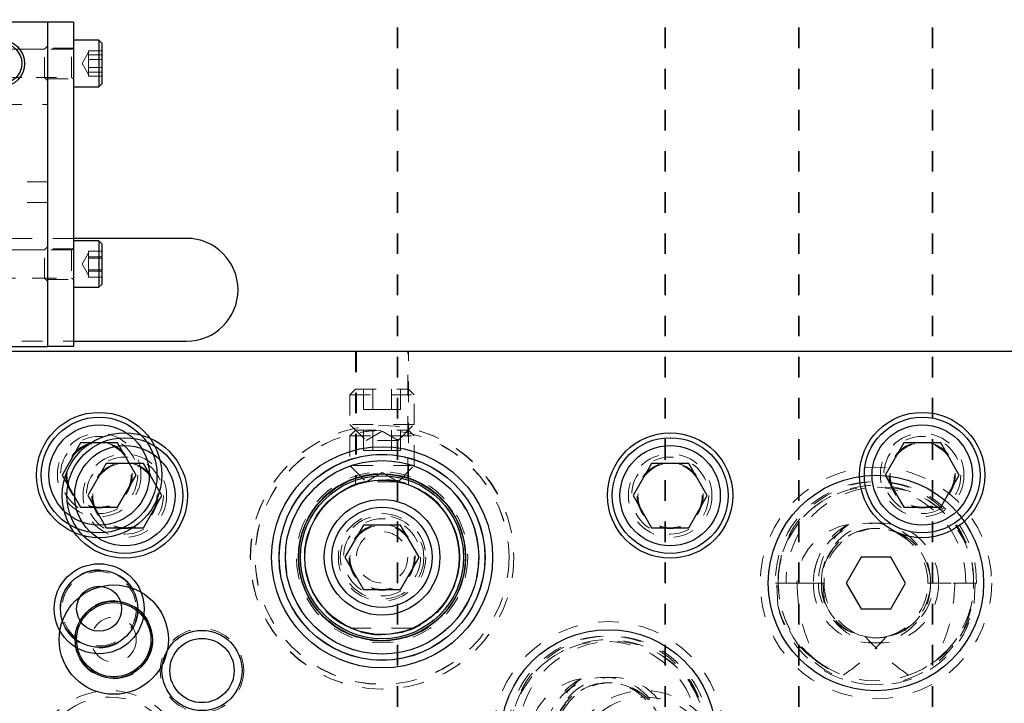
# Model space of a CAD drawing. Header units: inches. Extents: x 1802 to 2468, y -208 to -72.
# Tile 54 of 256: x 1812.8 to 1817.58, y -144.23 to -140.91. Entities that reach past the tile are written whole.
import ezdxf

# ---------------------------------------------------------------- set-up
doc = ezdxf.new("R2010")
doc.units = ezdxf.units.IN
doc.header["$LTSCALE"] = 0.5
doc.header["$MEASUREMENT"] = 0
doc.linetypes.add('HIDDEN', pattern=[0.225, 0.15, -0.075])
doc.linetypes.add('PHANTOM', pattern=[0.25, 0.125, -0.025, 0.025, -0.025, 0.025, -0.025])
for name, color, linetype in [('DIE-M-S', 8, 'Continuous'), ('DIE-M-S3', 8, 'Continuous'), ('DSS-M-S', 53, 'Continuous'), ('DST-M-S', 53, 'Continuous'), ('PAD-M-S', 135, 'Continuous'), ('PBU-M-S', 8, 'Continuous'), ('SID-M-P', 202, 'PHANTOM'), ('ST1-M-S', 193, 'Continuous'), ('ST2-M-S', 193, 'Continuous'), ('SVD-M-S', 8, 'Continuous'), ('SVE-M-S', 8, 'Continuous'), ('SVF-M-S', 8, 'Continuous')]:
    doc.layers.add(name, color=color, linetype=linetype)

msp = doc.modelspace()

# ---------------------------------------------------------------- linework, layer by layer
at = {"layer": 'DIE-M-S', "linetype": 'Continuous', "lineweight": 25}
msp.add_line((1826.55987, -142.52387), (1812.05987, -142.52387), dxfattribs=at)
for centre, radius in [((1813.18487, -143.12387), 0.3045), ((1817.18487, -143.12387), 0.3045), ((1814.55987, -143.52387), 0.5006), ((1813.18487, -143.77387), 0.21875), ((1813.18487, -143.77387), 0.1875), ((1813.68487, -144.07387), 0.195), ((1813.68487, -144.07387), 0.15625)]:
    msp.add_circle(centre, radius, dxfattribs=at)
at = {"layer": 'DIE-M-S', "linetype": 'HIDDEN', "lineweight": 18}
for centre, radius in [((1813.18487, -143.12387), 0.203), ((1814.55987, -143.52387), 0.64), ((1817.18487, -143.12387), 0.203)]:
    msp.add_circle(centre, radius, dxfattribs=at)
at = {"layer": 'DIE-M-S3', "linetype": 'HIDDEN', "lineweight": 18}
for centre, radius in [((1814.55987, -143.52387), 0.40625), ((1813.18487, -143.77387), 0.19), ((1813.68487, -144.07387), 0.20312), ((1813.23487, -144.54637), 0.34375), ((1815.83487, -144.54637), 0.34375)]:
    msp.add_circle(centre, radius, dxfattribs=at)
at = {"layer": 'DSS-M-S', "linetype": 'HIDDEN', "lineweight": 18}
for p, q in [((1813.05987, -141.97387), (1812.40987, -141.97387)), ((1812.40987, -142.47387), (1813.05987, -142.47387))]:
    msp.add_line(p, q, dxfattribs=at)
at = {"layer": 'DSS-M-S', "linetype": 'Continuous', "lineweight": 25}
for p, q in [((1813.60987, -141.97387), (1813.05987, -141.97387)), ((1813.05987, -142.47387), (1813.60987, -142.47387))]:
    msp.add_line(p, q, dxfattribs=at)
at = {"layer": 'DSS-M-S', "linetype": 'HIDDEN', "lineweight": 18}
for centre in [(1813.18487, -143.12387), (1817.18487, -143.12387)]:
    msp.add_circle(centre, 0.15625, dxfattribs=at)
at = {"layer": 'DSS-M-S', "linetype": 'Continuous', "lineweight": 25}
msp.add_arc((1813.60987, -142.22387), 0.25, 270, 90, dxfattribs=at)
at = {"layer": 'DST-M-S', "linetype": 'Continuous', "lineweight": 25}
for centre, radius in [((1813.30987, -143.22387), 0.3045), ((1815.95987, -143.22387), 0.3045), ((1814.55987, -143.52387), 0.5375), ((1814.55987, -143.52387), 0.40625), ((1816.95987, -143.64887), 0.52345), ((1813.25607, -143.92387), 0.1875), ((1815.65987, -144.39887), 0.52345)]:
    msp.add_circle(centre, radius, dxfattribs=at)
at = {"layer": 'DST-M-S', "linetype": 'HIDDEN', "lineweight": 18}
for centre in [(1813.30987, -143.22387), (1815.95987, -143.22387)]:
    msp.add_circle(centre, 0.203, dxfattribs=at)
at = {"layer": 'PAD-M-S', "linetype": 'HIDDEN', "lineweight": 18}
for centre, radius in [((1814.55987, -143.52387), 0.6405), ((1813.30987, -143.22387), 0.15625), ((1814.55987, -143.52387), 0.5006), ((1815.95987, -143.22387), 0.15625)]:
    msp.add_circle(centre, radius, dxfattribs=at)
at = {"layer": 'PBU-M-S', "linetype": 'HIDDEN', "lineweight": 18}
for p, q in [((1814.43487, -142.52387), (1810.10987, -142.52387)), ((1814.43487, -142.52387), (1814.43487, -143.13733)), ((1814.68487, -142.52387), (1814.43487, -142.52387)), ((1814.68487, -143.13733), (1814.68487, -142.52387)), ((1824.43487, -142.52387), (1814.68487, -142.52387))]:
    msp.add_line(p, q, dxfattribs=at)
msp.add_circle((1813.25607, -143.92387), 0.19, dxfattribs=at)
at = {"layer": 'SID-M-P', "linetype": 'PHANTOM', "lineweight": 35}
for p, q in [((1814.63487, -133.74966), (1814.63487, -162.41644)), ((1815.93487, -133.74966), (1815.93487, -162.41644)), ((1816.58487, -133.74966), (1816.58487, -162.41644)), ((1817.23487, -133.74966), (1817.23487, -162.41644))]:
    msp.add_line(p, q, dxfattribs=at)
at = {"layer": 'ST1-M-S', "linetype": 'Continuous', "lineweight": 25}
msp.add_line((1826.55987, -142.52387), (1811.30987, -142.52387), dxfattribs=at)
at = {"layer": 'ST1-M-S', "linetype": 'HIDDEN', "lineweight": 18}
for p, q in [((1814.43137, -142.52387), (1814.43137, -143.1698)), ((1814.68837, -143.16974), (1814.68837, -142.52387))]:
    msp.add_line(p, q, dxfattribs=at)
for radius in [0.41625, 0.37625]:
    msp.add_circle((1814.55987, -143.52387), radius, dxfattribs=at)
at = {"layer": 'ST1-M-S', "linetype": 'Continuous', "lineweight": 25}
msp.add_circle((1813.25607, -143.92387), 0.26565, dxfattribs=at)
at = {"layer": 'ST2-M-S', "linetype": 'HIDDEN', "lineweight": 18}
msp.add_line((1814.40621, -143.86731), (1814.71353, -143.86731), dxfattribs=at)
for radius in [0.469, 0.40725, 0.406, 0.37625, 0.375, 0.2125, 0.15625, 0.125]:
    msp.add_circle((1814.55987, -143.52387), radius, dxfattribs=at)
at = {"layer": 'SVD-M-S', "linetype": 'Continuous', "lineweight": 25}
for p, q in [((1812.93487, -140.92387), (1811.68487, -140.92387)), ((1812.93487, -142.49887), (1812.93487, -140.92387)), ((1813.05987, -140.92387), (1812.93487, -140.92387)), ((1813.05987, -140.92387), (1813.05987, -142.49887)), ((1813.18387, -141.01087), (1813.05987, -141.01087)), ((1813.19787, -141.02487), (1813.18387, -141.01087)), ((1813.18387, -141.01087), (1813.18387, -141.23687)), ((1813.19787, -141.02487), (1813.19787, -141.22287)), ((1813.05987, -141.23687), (1813.18387, -141.23687)), ((1813.18387, -141.23687), (1813.19787, -141.22287)), ((1813.18387, -141.98587), (1813.05987, -141.98587)), ((1813.19787, -141.99987), (1813.18387, -141.98587)), ((1813.18387, -141.98587), (1813.18387, -142.00427)), ((1813.18387, -142.00427), (1813.18387, -142.21187)), ((1813.19787, -141.99987), (1813.19787, -142.01599)), ((1813.19787, -142.01599), (1813.19787, -142.19787)), ((1813.18387, -142.21187), (1813.19787, -142.19787)), ((1813.05987, -142.21187), (1813.18387, -142.21187)), ((1811.68487, -142.49887), (1812.93487, -142.49887)), ((1813.05987, -142.49887), (1812.93487, -142.49887)), ((1813.0948, -142.96787), (1813.00474, -143.12387)), ((1813.27493, -142.96787), (1813.0948, -142.96787)), ((1813.365, -143.12387), (1813.27493, -142.96787)), ((1817.0948, -142.96787), (1817.00474, -143.12387)), ((1817.27493, -142.96787), (1817.0948, -142.96787)), ((1817.365, -143.12387), (1817.27493, -142.96787)), ((1813.00474, -143.12387), (1813.0948, -143.27987)), ((1813.27493, -143.27987), (1813.365, -143.12387)), ((1817.00474, -143.12387), (1817.0948, -143.27987)), ((1817.27493, -143.27987), (1817.365, -143.12387)), ((1813.0948, -143.27987), (1813.27493, -143.27987)), ((1817.0948, -143.27987), (1817.27493, -143.27987))]:
    msp.add_line(p, q, dxfattribs=at)
at = {"layer": 'SVD-M-S', "linetype": 'HIDDEN', "lineweight": 18}
for p, q in [((1813.04987, -141.05487), (1812.07847, -141.05487)), ((1812.91887, -141.05487), (1812.70987, -141.05487)), ((1812.93487, -141.03887), (1812.91887, -141.05487)), ((1812.91887, -141.19287), (1812.91887, -141.05487)), ((1813.05987, -141.04912), (1812.93487, -141.04912)), ((1813.04987, -141.19173), (1813.04987, -141.056)), ((1813.13387, -141.06937), (1813.1024, -141.12387)), ((1813.13387, -141.06233), (1813.13387, -141.07201)), ((1813.13387, -141.06233), (1813.19787, -141.06233)), ((1813.13387, -141.07201), (1813.13387, -141.08169)), ((1813.13387, -141.08169), (1813.13387, -141.11246)), ((1813.13387, -141.08169), (1813.19787, -141.08169)), ((1813.13387, -141.10451), (1813.19787, -141.10451)), ((1813.1024, -141.12387), (1813.13387, -141.17837)), ((1813.13387, -141.11246), (1813.13387, -141.14322)), ((1813.13387, -141.16431), (1813.13387, -141.14322)), ((1813.13387, -141.14322), (1813.19787, -141.14322)), ((1812.07847, -141.19287), (1813.04987, -141.19287)), ((1812.70987, -141.19287), (1812.91887, -141.19287)), ((1812.91887, -141.19287), (1812.93487, -141.20887)), ((1812.93487, -141.19862), (1813.05987, -141.19862)), ((1813.13387, -141.1854), (1813.13387, -141.16431)), ((1813.13387, -141.16605), (1813.19787, -141.16605)), ((1813.13387, -141.1854), (1813.19787, -141.1854)), ((1811.90987, -141.32387), (1812.93487, -141.32387)), ((1812.93487, -141.69887), (1812.15987, -141.69887)), ((1812.93487, -141.79887), (1812.68487, -141.79887)), ((1812.93487, -142.01387), (1812.91887, -142.02987)), ((1813.04987, -142.02987), (1812.07847, -142.02987)), ((1812.91887, -142.02987), (1812.65887, -142.02987)), ((1812.91887, -142.16787), (1812.91887, -142.02987)), ((1813.05987, -142.02412), (1812.93487, -142.02412)), ((1813.04987, -142.03106), (1813.04987, -142.16668)), ((1813.13387, -142.04437), (1813.1024, -142.09887)), ((1813.13387, -142.03603), (1813.13387, -142.05324)), ((1813.13387, -142.03603), (1813.19787, -142.03603)), ((1813.13387, -142.05324), (1813.13387, -142.07045)), ((1813.1024, -142.09887), (1813.13387, -142.15337)), ((1813.13387, -142.06445), (1813.19787, -142.06445)), ((1813.13387, -142.10187), (1813.13387, -142.07045)), ((1813.13387, -142.07045), (1813.19787, -142.07045)), ((1813.13387, -142.13329), (1813.13387, -142.10187)), ((1813.13387, -142.12729), (1813.19787, -142.12729)), ((1813.13387, -142.13329), (1813.13387, -142.1475)), ((1813.13387, -142.13329), (1813.19787, -142.13329)), ((1813.13387, -142.1475), (1813.13387, -142.1617)), ((1812.07847, -142.16787), (1813.04987, -142.16787)), ((1812.65887, -142.16787), (1812.91887, -142.16787)), ((1812.91887, -142.16787), (1812.93487, -142.18387)), ((1812.93487, -142.17362), (1813.05987, -142.17362)), ((1813.13387, -142.1617), (1813.19787, -142.1617))]:
    msp.add_line(p, q, dxfattribs=at)
at = {"layer": 'SVD-M-S', "linetype": 'Continuous', "lineweight": 25}
for centre, radius in [((1812.70987, -141.12387), 0.113), ((1812.70987, -141.12387), 0.099), ((1813.18487, -143.12387), 0.28125), ((1817.18487, -143.12387), 0.28125), ((1813.18487, -143.12387), 0.24375), ((1817.18487, -143.12387), 0.24375), ((1814.55987, -143.52387), 0.5), ((1814.55987, -143.52387), 0.47), ((1814.55987, -143.52387), 0.396), ((1814.55987, -143.52387), 0.376), ((1813.18487, -143.77387), 0.1095)]:
    msp.add_circle(centre, radius, dxfattribs=at)
at = {"layer": 'SVD-M-S', "linetype": 'HIDDEN', "lineweight": 18}
for centre, radius in [((1814.55987, -143.52387), 0.61719), ((1813.18487, -143.12387), 0.1875), ((1813.18487, -143.12387), 0.16072), ((1813.18487, -143.12387), 0.16045), ((1813.18487, -143.12387), 0.15993), ((1817.18487, -143.12387), 0.1875), ((1817.18487, -143.12387), 0.16072), ((1817.18487, -143.12387), 0.16045), ((1817.18487, -143.12387), 0.15993), ((1814.55987, -143.52387), 0.406), ((1814.55987, -143.52387), 0.37821), ((1813.18487, -143.77387), 0.1805), ((1813.23487, -144.54637), 0.375), ((1815.83487, -144.54637), 0.375)]:
    msp.add_circle(centre, radius, dxfattribs=at)
for centre, start, end in [((1813.04987, -141.04487), 270, 0), ((1813.04987, -141.20287), 0, 90), ((1813.04987, -142.01987), 270, 0), ((1813.04987, -142.17787), 0, 90)]:
    msp.add_arc(centre, 0.01, start, end, dxfattribs=at)
at = {"layer": 'SVE-M-S', "linetype": 'HIDDEN', "lineweight": 18}
for p, q in [((1814.43137, -142.70643), (1814.40362, -142.73418)), ((1814.40362, -142.73418), (1814.71612, -142.73418)), ((1814.40362, -142.73418), (1814.40362, -142.87818)), ((1814.43137, -142.70643), (1814.68837, -142.70643)), ((1814.46969, -142.80485), (1814.46969, -142.70643)), ((1814.51478, -142.80485), (1814.51478, -142.70643)), ((1814.60496, -142.80485), (1814.60496, -142.70643)), ((1814.65005, -142.80485), (1814.65005, -142.70643)), ((1814.71612, -142.73418), (1814.68837, -142.70643)), ((1814.71612, -142.87818), (1814.71612, -142.73418)), ((1814.46969, -142.80485), (1814.51478, -142.80485)), ((1814.51478, -142.80485), (1814.60496, -142.80485)), ((1814.60496, -142.80485), (1814.65005, -142.80485)), ((1814.71612, -142.87818), (1814.40362, -142.87818)), ((1814.40362, -142.87818), (1814.48187, -142.95643)), ((1814.43137, -142.90643), (1814.40362, -142.93418)), ((1814.43137, -142.90643), (1814.68837, -142.90643)), ((1814.46969, -143.00485), (1814.46969, -142.90643)), ((1814.55987, -142.91139), (1814.48187, -142.95643)), ((1814.51478, -143.00485), (1814.51478, -142.90643)), ((1814.63787, -142.95643), (1814.55987, -142.91139)), ((1814.60496, -143.00485), (1814.60496, -142.90643)), ((1814.63787, -142.95643), (1814.71612, -142.87818)), ((1814.65005, -143.00485), (1814.65005, -142.90643)), ((1814.71612, -142.93418), (1814.68837, -142.90643)), ((1814.40362, -142.93418), (1814.71612, -142.93418)), ((1814.40362, -142.93418), (1814.40362, -143.07818)), ((1814.63787, -142.95643), (1814.48187, -142.95643)), ((1814.71612, -143.07818), (1814.71612, -142.93418)), ((1814.46969, -143.00485), (1814.51478, -143.00485)), ((1814.51478, -143.00485), (1814.60496, -143.00485)), ((1814.60496, -143.00485), (1814.65005, -143.00485)), ((1814.71612, -143.07818), (1814.40362, -143.07818)), ((1814.40362, -143.07818), (1814.48187, -143.15643)), ((1814.55987, -143.11139), (1814.48187, -143.15643)), ((1814.63787, -143.15643), (1814.55987, -143.11139)), ((1814.63787, -143.15643), (1814.71612, -143.07818)), ((1814.63787, -143.15643), (1814.48187, -143.15643))]:
    msp.add_line(p, q, dxfattribs=at)
at = {"layer": 'SVE-M-S', "linetype": 'Continuous', "lineweight": 25}
for p, q in [((1814.4698, -143.36787), (1814.37974, -143.52387)), ((1814.64993, -143.36787), (1814.4698, -143.36787)), ((1814.74, -143.52387), (1814.64993, -143.36787)), ((1814.37974, -143.52387), (1814.4698, -143.67987)), ((1814.64993, -143.67987), (1814.74, -143.52387)), ((1814.4698, -143.67987), (1814.64993, -143.67987))]:
    msp.add_line(p, q, dxfattribs=at)
for radius in [0.5, 0.28125, 0.24375]:
    msp.add_circle((1814.55987, -143.52387), radius, dxfattribs=at)
at = {"layer": 'SVE-M-S', "linetype": 'HIDDEN', "lineweight": 18}
for radius in [0.20313, 0.1875, 0.16072, 0.16045, 0.15993]:
    msp.add_circle((1814.55987, -143.52387), radius, dxfattribs=at)
at = {"layer": 'SVF-M-S', "linetype": 'Continuous', "lineweight": 25}
for p, q in [((1813.2198, -143.06787), (1813.12974, -143.22387)), ((1813.39993, -143.06787), (1813.2198, -143.06787)), ((1813.49, -143.22387), (1813.39993, -143.06787)), ((1815.8698, -143.06787), (1815.77974, -143.22387)), ((1816.04993, -143.06787), (1815.8698, -143.06787)), ((1816.14, -143.22387), (1816.04993, -143.06787)), ((1813.12974, -143.22387), (1813.2198, -143.37987)), ((1813.39993, -143.37987), (1813.49, -143.22387)), ((1815.77974, -143.22387), (1815.8698, -143.37987)), ((1816.04993, -143.37987), (1816.14, -143.22387)), ((1813.2198, -143.37987), (1813.39993, -143.37987)), ((1815.8698, -143.37987), (1816.04993, -143.37987)), ((1816.8877, -143.52387), (1816.81553, -143.64887)), ((1817.03204, -143.52387), (1816.8877, -143.52387)), ((1817.10421, -143.64887), (1817.03204, -143.52387)), ((1816.81553, -143.64887), (1816.8877, -143.77387)), ((1817.03204, -143.77387), (1817.10421, -143.64887)), ((1816.8877, -143.77387), (1817.03204, -143.77387))]:
    msp.add_line(p, q, dxfattribs=at)
at = {"layer": 'SVF-M-S', "linetype": 'HIDDEN', "lineweight": 18}
for p, q in [((1816.47183, -143.64887), (1816.47726, -143.64887)), ((1816.47726, -143.64887), (1816.48487, -143.64887)), ((1816.48344, -143.75732), (1816.47726, -143.64887)), ((1816.48487, -143.64887), (1816.65611, -143.64887)), ((1816.48518, -143.66607), (1816.48487, -143.64887)), ((1816.49145, -143.72767), (1816.48518, -143.66607)), ((1816.65611, -143.64887), (1816.57608, -143.64887)), ((1816.65611, -143.64887), (1816.68001, -143.64887)), ((1816.65611, -143.64887), (1816.69487, -143.64887)), ((1816.69487, -143.64887), (1816.70248, -143.64887)), ((1816.70248, -143.64887), (1816.70971, -143.73631)), ((1816.70248, -143.64887), (1816.7079, -143.64887)), ((1817.21183, -143.64887), (1817.39611, -143.64887)), ((1817.43487, -143.64887), (1817.22487, -143.64887)), ((1817.22487, -143.64887), (1817.43487, -143.64887)), ((1817.39611, -143.64887), (1817.4479, -143.64887)), ((1817.44248, -143.64887), (1817.4363, -143.75732)), ((1816.69487, -144.04308), (1816.6648, -144.0211))]:
    msp.add_line(p, q, dxfattribs=at)
for centre, radius in [((1814.55987, -143.52387), 0.617), ((1813.30987, -143.22387), 0.1875), ((1813.30987, -143.22387), 0.16072), ((1813.30987, -143.22387), 0.16045), ((1813.30987, -143.22387), 0.15993), ((1814.55987, -143.52387), 0.5), ((1814.55987, -143.52387), 0.47), ((1815.95987, -143.22387), 0.1875), ((1815.95987, -143.22387), 0.16072), ((1815.95987, -143.22387), 0.16045), ((1815.95987, -143.22387), 0.15993), ((1816.95987, -143.64887), 0.5625), ((1813.25607, -143.92387), 0.1095), ((1815.65987, -144.39887), 0.5625)]:
    msp.add_circle(centre, radius, dxfattribs=at)
at = {"layer": 'SVF-M-S', "linetype": 'Continuous', "lineweight": 25}
for centre, radius in [((1813.30987, -143.22387), 0.28125), ((1815.95987, -143.22387), 0.28125), ((1813.30987, -143.22387), 0.24375), ((1815.95987, -143.22387), 0.24375), ((1814.55987, -143.52387), 0.405), ((1814.55987, -143.52387), 0.375), ((1816.95987, -143.64887), 0.52345), ((1813.25607, -143.92387), 0.1805), ((1815.65987, -144.39887), 0.52345)]:
    msp.add_circle(centre, radius, dxfattribs=at)
at = {"layer": 'SVF-M-S', "linetype": 'HIDDEN', "lineweight": 18}
for centre, radius, start, end in [((1816.95335, -143.63728), 0.48166, 358.62082, 181.37918), ((1816.96639, -143.63728), 0.48166, 358.62082, 181.37918), ((1816.94049, -143.6379), 0.45575, 358.62082, 181.37918), ((1816.95987, -143.64887), 0.475, 236.08967, 180), ((1816.97925, -143.6379), 0.45575, 358.62082, 181.37918), ((1816.94049, -143.64214), 0.28446, 358.6441, 181.3559), ((1816.97568, -143.64673), 0.31958, 117.65377, 180.38339), ((1816.97925, -143.64214), 0.28446, 358.6441, 181.3559), ((1816.95335, -143.64255), 0.25856, 358.60069, 181.39931), ((1816.95987, -143.64887), 0.265, 199.26791, 180), ((1816.96639, -143.64255), 0.25856, 358.60069, 181.39931), ((1816.95451, -143.66238), 0.48055, 191.39562, 1.61091), ((1816.94049, -143.6556), 0.28446, 178.6441, 1.3559), ((1816.97925, -143.6556), 0.28446, 178.6441, 1.3559), ((1816.9555, -143.6542), 0.26069, 178.82772, 282.52015), ((1816.95987, -143.64887), 0.265, 180, 199.26791), ((1816.973, -143.65174), 0.26511, 179.38016, 255.74629), ((1816.96424, -143.6542), 0.26069, 257.47985, 1.17228), ((1816.94674, -143.65174), 0.26511, 284.25371, 0.61984), ((1816.96603, -143.65323), 0.46886, 288.87727, 0.53304), ((1816.96741, -143.66678), 0.47755, 206.39965, 349.07072), ((1815.65335, -144.38728), 0.48166, 358.62082, 181.37918), ((1815.66639, -144.38728), 0.48166, 358.62082, 181.37918), ((1815.65987, -144.39887), 0.475, 236.08967, 180), ((1815.64049, -144.3879), 0.45575, 358.62082, 181.37918), ((1815.67925, -144.3879), 0.45575, 358.62082, 181.37918), ((1816.94397, -143.66748), 0.45225, 228.92707, 251.70514), ((1815.64049, -144.39214), 0.28446, 358.6441, 181.3559), ((1815.67568, -144.39673), 0.31958, 117.65377, 180.38339), ((1815.67925, -144.39214), 0.28446, 358.6441, 181.3559), ((1815.65335, -144.39255), 0.25856, 358.60069, 181.39931), ((1815.65987, -144.39887), 0.265, 199.26791, 180), ((1815.66639, -144.39255), 0.25856, 358.60069, 181.39931)]:
    msp.add_arc(centre, radius, start, end, dxfattribs=at)
for centre, major_axis, ratio, start_param, end_param in [((1816.88814, -143.64887), (-0.31206, 0), 0.9318009, 4.9084034, 6.2831853), ((1817.06539, -143.64887), (0.38537, 0), 0.9410518, 2.2365539, 3.1415927), ((1816.95244, -143.64887), (-0.27243, 0), 0.966834, 0, 1.4059114), ((1816.9673, -143.64887), (0.27243, 0), 0.966834, 4.8772739, 6.2831853), ((1816.95254, -143.64887), (-0.48233, 0), 0.966834, 0.2347238, 1.0072023), ((1816.9672, -143.64887), (0.48233, 0), 0.966834, 5.275983, 6.0484615), ((1815.58814, -144.39887), (-0.31206, 0), 0.9318009, 4.9084034, 6.2831853), ((1815.76539, -144.39887), (0.38537, 0), 0.9410518, 2.2365539, 3.1415927)]:
    msp.add_ellipse(centre, major_axis=major_axis, ratio=ratio, start_param=start_param, end_param=end_param, dxfattribs=at)
for points, knots in [([(1816.67287, -144.02736), (1816.65266, -144.01045), (1816.61166, -143.97613), (1816.56206, -143.91242), (1816.52307, -143.84096), (1816.49207, -143.75324), (1816.48752, -143.68724), (1816.48487, -143.64887)], [0, 0, 0, 0, 0.1825208, 0.3703479, 0.5521776, 0.7396236, 1, 1, 1, 1]), ([(1816.57608, -143.64887), (1816.57889, -143.69729), (1816.5841, -143.78679), (1816.62008, -143.91413), (1816.65515, -143.98936), (1816.67287, -144.02736)], [0, 0, 0, 0, 0.3683479, 0.680906, 1, 1, 1, 1]), ([(1817.34366, -143.64887), (1817.34084, -143.69729), (1817.33564, -143.78679), (1817.29966, -143.91413), (1817.26458, -143.98936), (1817.24686, -144.02736)], [0, 0, 0, 0, 0.3683479, 0.68090604, 1, 1, 1, 1]), ([(1816.80201, -144.09687), (1816.83674, -144.07151), (1816.91299, -144.01583), (1816.9771, -143.94646), (1817.01201, -143.90869)], [0, 0, 0, 0, 0.4555585, 1, 1, 1, 1]), ([(1817.11773, -144.09687), (1817.08299, -144.07151), (1817.00675, -144.01583), (1816.94263, -143.94646), (1816.90773, -143.90869)], [0, 0, 0, 0, 0.45555852, 1, 1, 1, 1])]:
    msp.add_open_spline(points, degree=3, knots=knots, dxfattribs=at)

doc.saveas('drawing.dxf')
